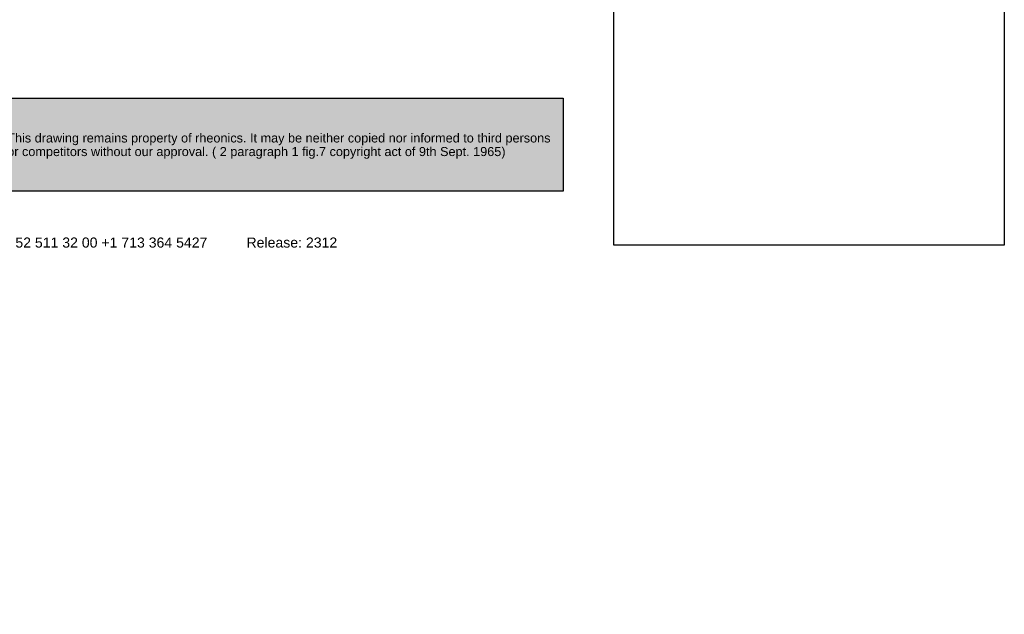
# Paper-space layout 'Sheet1' of a CAD drawing. Header units: millimetres. Extents: x 0 to 296, y -72 to 205.
# Tile 2 of 5: x 100 to 296, y -72 to 46. Entities that reach past the tile are written whole.
import ezdxf
from ezdxf.entities.mleader import LeaderData, LeaderLine
from ezdxf.math import Vec2, Vec3

# ---------------------------------------------------------------- set-up
doc = ezdxf.new("R2010")
doc.units = ezdxf.units.MM
doc.layers.add('Default', color=7, linetype='Continuous')
picture_1 = doc.add_image_def('image1.jpg', size_in_pixel=(1363, 928))

# ---------------------------------------------------------------- blocks, each defined once
blk = doc.blocks.new('_Dot')
at = {"color": 0, "linetype": 'ByBlock', "lineweight": -2}
blk.add_line((-0.5, 0), (-1, 0), dxfattribs=at)
at = {"color": 0, "linetype": 'ByBlock', "const_width": 0.5}
blk.add_lwpolyline([(-0.25, 0, 1), (0.25, 0, 1)], format="xyb", close=True, dxfattribs=at)
blk = doc.blocks.new('Block1')
at = {"layer": 'Default', "linetype": 'Continuous'}
blk.add_hatch(color=7, dxfattribs=at).paths.add_polyline_path([(207.88, 0), (0, 0), (0, -18.48), (207.88, -18.48)])
at = {"layer": 'Default', "color": 7, "linetype": 'Continuous'}
for p, q in [((0, 0), (207.88, 0)), ((207.88, 0), (207.88, -18.48)), ((207.88, -18.48), (0, -18.48))]:
    blk.add_line(p, q, dxfattribs=at)
image = blk.add_image(picture_1, insert=(217.94, -29.22), size_in_units=(77.52, 52.78))
image.dxf.flags = 7
ml = blk.add_multileader_mtext('Standard', dxfattribs=at)
ml.set_content('{\\pxsm0.9;\\fArial|b0||i0||c0|p34;\\W1.;This drawing remains property of rheonics. It may be neither copied nor informed to third persons \\Por competitors without our approval. ( 2 paragraph 1 fig.7 copyright act of 9th Sept. 1965)\\P}', color=256)
ml.set_leader_properties()
ml.set_arrow_properties(name='DOT')
ml.build(insert=Vec2(0, 0))
ml.multileader.update_dxf_attribs({"leader_type": 0, "dogleg_length": 0, "arrow_head_size": 1.8})
ctx = ml.context
ctx.base_point, ctx.char_height, ctx.arrow_head_size, ctx.landing_gap_size = Vec3(96.83, -8.16), 1.8, 1.8, 0.63
ctx.mtext.insert = Vec3(97.46, -7)
ml = blk.add_multileader_mtext('Standard', dxfattribs=at)
ml.set_content('{\\pxsm0.9;\\fArial|b0||i0||c0|p34;\\W1.;rheonics • Switzerland • USA • www.rheonics.com • info@rheonics.com +41 52 511 32 00 +1 713 364 5427          Release: 2312\\P}', color=256)
ml.set_leader_properties()
ml.set_arrow_properties(name='DOT')
ml.build(insert=Vec2(0, 0))
ml.multileader.update_dxf_attribs({"leader_type": 0, "dogleg_length": 0, "arrow_head_size": 2})
ctx = ml.context
ctx.base_point, ctx.char_height, ctx.arrow_head_size, ctx.landing_gap_size = Vec3(3.82, -28.97), 2, 2, 0.7
ctx.mtext.insert = Vec3(4.52, -27.68)

psp = doc.layouts.new('Sheet1')

# ---------------------------------------------------------------- block references
at = {"layer": 'Default', "color": 7}
psp.add_blockref('Block1', (0.233, 30.843), dxfattribs=at)

doc.saveas('drawing.dxf')
